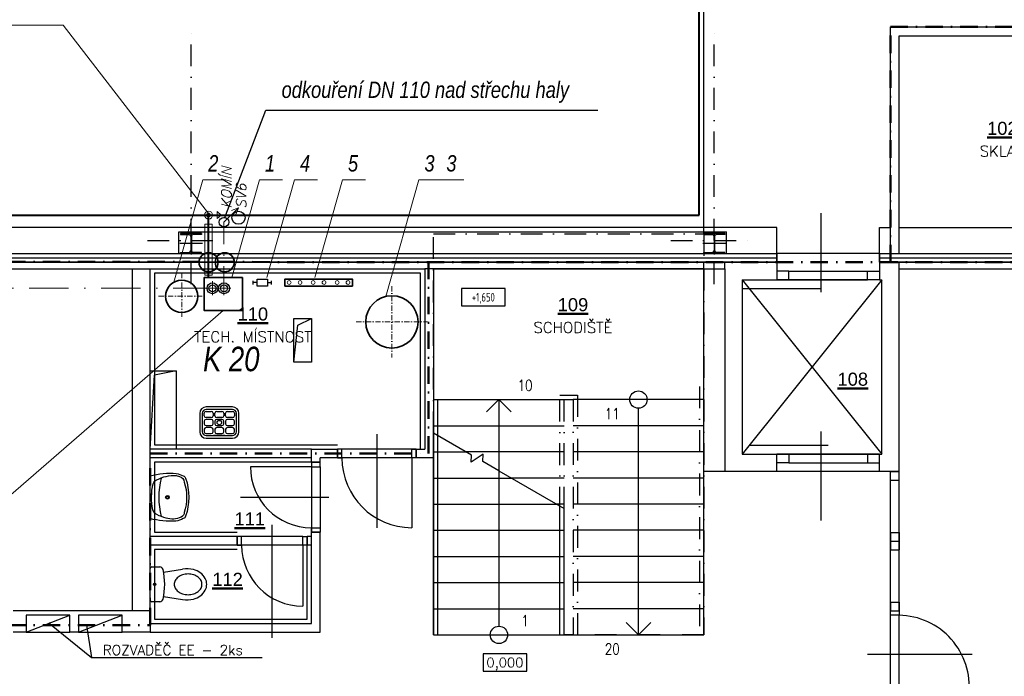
# Model space of a CAD drawing. Header units: millimetres. Extents: x 6435372 to 7248404, y 1559872 to 1886246.
# Tile 8 of 208: x 6549858 to 6561148, y 1766157 to 1773692. Entities that reach past the tile are written whole.
import ezdxf
from ezdxf.enums import TextEntityAlignment as Align

# ---------------------------------------------------------------- set-up
doc = ezdxf.new("R2010")
doc.units = ezdxf.units.MM
for name, pattern in [('DASHDOT', [1, 0.5, -0.25, 0, -0.25]), ('DASHDOT2', [11, 6, -2.5, 0, -2.5]), ('ČERCHOVANÁ', [1, 0.5, -0.25, 0, -0.25])]:
    doc.linetypes.add(name, pattern=pattern)
for name, color, linetype, lineweight in [('CKPOPISM', 8, 'Continuous', 50), ('CKPOPISM_POPIS', 8, 'Continuous', 25), ('LEGENDA', 7, 'Continuous', 0), ('plyn_popis', 7, 'Continuous', 18), ('plyn_potrubi', 40, 'PLYN2', 40), ('požární prostup', 240, 'Continuous', 35), ('požární úseky', 21, 'ČERCHOVANÁ', 50), ('UT-zařízení', 7, 'Continuous', 30)]:
    doc.layers.add(name, color=color, linetype=linetype, lineweight=lineweight)
doc.layers.add('matrice DPS', color=122, linetype='Continuous')
doc.layers.add('UT_popis', color=7, linetype='Continuous')
doc.styles.add('ARIAL', font='arial.ttf')
doc.styles.add('INDRA', font='ariali.ttf')
doc.styles.add('ISO', font='isocp.shx')
doc.styles.add('KURZIVA', font='italic__.ttf')
doc.styles.get("Standard").update_dxf_attribs({"font": 'romans.shx'})
doc.linetypes.add('IZOLACE_POLYSTYREN_PENOVY', pattern='A,0.001,[228,CADKON.SHX,S=0.1,R=0,X=0,Y=0],-2', length=2.001)
doc.linetypes.add('PLYN2', pattern='A,5,-0.5,["+",Standard,S=1,R=0,X=0,Y=-0.42],-1.2', length=6.7)
doc.dimstyles.new('CADKON$7', dxfattribs={"dimscale": 100, "dimtxt": 2.5, "dimasz": 2.5, "dimexe": 1.8, "dimexo": 5, "dimgap": 0.6, "dimtad": 1, "dimrnd": 1, "dimtxsty": 'Standard', "dimblk1": 'OBLIQUE', "dimblk2": 'OBLIQUE', "dimsah": 1, "dimcen": 2.5, "dimadec": 1, "dimazin": 2, "dimtfac": 1, "dimtdec": 4, "dimtix": 1, "dimtmove": 0, "dimatfit": 3, "dimldrblk": 'DOTSMALL', "dimfxl": 5, "dimfxlon": 1, "dimtfill": 1, "dimtolj": 1, "dimarcsym": 0})

# ---------------------------------------------------------------- blocks, each defined once
blk = doc.blocks.new('*U999')
at = {"color": 0, "linetype": 'ByBlock', "lineweight": -2}
blk.add_lwpolyline([(-5, -2), (5, -2), (5, 2), (-5, 2), (-5, -2)], dxfattribs=at)
blk = doc.blocks.new('CK_S_EXT_HEAHEA240')
for p, q in [((-120, 115), (120, 115)), ((-120, 115), (-120, 103)), ((120, 115), (120, 103)), ((-120, 103), (-24.75, 103)), ((-3.75, -82), (-3.75, 82)), ((3.75, -82), (3.75, 82)), ((120, 103), (24.75, 103)), ((-120, -115), (-120, -103)), ((-120, -103), (-24.75, -103)), ((120, -103), (24.75, -103)), ((120, -115), (120, -103)), ((-120, -115), (120, -115))]:
    blk.add_line(p, q)
for centre, start, end in [((-24.75, 82), 0, 90), ((24.75, 82), 90, 180), ((-24.75, -82), 270, 0), ((24.75, -82), 180, 270)]:
    blk.add_arc(centre, 21, start, end)
blk = doc.blocks.new('CKBL2112015092642', base_point=(98321, 67318))
blk = doc.blocks.new('CKBL2112615105543', base_point=(101423, 69100))
blk = doc.blocks.new('CKBL2010716104152', base_point=(90276, 66514))
blk = doc.blocks.new('CKBL2010716104200', base_point=(91930, 63875))
blk = doc.blocks.new('_Oblique')
at = {"color": 0, "lineweight": -2}
blk.add_line((-0.5, -0.5), (0.5, 0.5), dxfattribs=at)
blk = doc.blocks.new('*U1025')
at = {"color": 0, "linetype": 'ByBlock', "lineweight": -2}
blk.add_lwpolyline([(-5, -2), (5, -2), (5, 2), (-5, 2), (-5, -2)], dxfattribs=at)
blk = doc.blocks.new('CKBL2032316081219')
blk = doc.blocks.new('CKBL2032316081224')

msp = doc.modelspace()

# ---------------------------------------------------------------- linework, layer by layer
at = {"layer": 'matrice DPS', "ltscale": 500}
for p, q in [((6557703.2, 1771238), (6557703.2, 1793308)), ((6559843.2, 1771008), (6559843.2, 1773608)), ((6559843.2, 1773608), (6563943.2, 1773608)), ((6559943.2, 1771008), (6559943.2, 1773508)), ((6559943.2, 1773508), (6563943.2, 1773508)), ((6559043.2, 1771471.6), (6559043.2, 1770567)), ((6558538.2, 1771308), (6522003.2, 1771308)), ((6558538.2, 1771008), (6558538.2, 1771308)), ((6559718.2, 1771008), (6559718.2, 1771308)), ((6559718.2, 1771308), (6559843.2, 1771308)), ((6559943.2, 1771308), (6563643.2, 1771308)), ((6551683.2, 1771008), (6551683.2, 1771258)), ((6551683.2, 1771258), (6557963.2, 1771258)), ((6551823.2, 1771248), (6551823.2, 1770998)), ((6557823.2, 1771248), (6557823.2, 1770998)), ((6557963.2, 1771008), (6557963.2, 1771258)), ((6551953.2, 1771123), (6551693.2, 1771123)), ((6557953.2, 1771123), (6557693.2, 1771123)), ((6521703.2, 1771008), (6558538.2, 1771008)), ((6547103.2, 1771008), (6558538.2, 1771008)), ((6559718.2, 1771008), (6558538.2, 1771008)), ((6558538.2, 1770908), (6558538.2, 1771008)), ((6558538.2, 1771008), (6558538.2, 1770908)), ((6559718.2, 1771008), (6559843.2, 1771008)), ((6559718.2, 1770908), (6559718.2, 1771008)), ((6559718.2, 1771008), (6559718.2, 1770908)), ((6559718.2, 1771008), (6564043.2, 1771008)), ((6559943.2, 1771008), (6563943.2, 1771008)), ((6547103.2, 1770908), (6558538.2, 1770908)), ((6557943.2, 1770908), (6547433.2, 1770908)), ((6557703.2, 1770833), (6557703.2, 1770908)), ((6558538.2, 1770908), (6557943.2, 1770908)), ((6557943.2, 1770833), (6557943.2, 1770908)), ((6558538.2, 1770908), (6558538.2, 1770708)), ((6559718.2, 1770908), (6559718.2, 1770708)), ((6559843.2, 1770908), (6559718.2, 1770908)), ((6559718.2, 1770908), (6564043.2, 1770908)), ((6563713.2, 1770908), (6559843.2, 1770908)), ((6559943.2, 1770833), (6559943.2, 1770908)), ((6547433.2, 1770833), (6551153.2, 1770833)), ((6551153.2, 1766913), (6551153.2, 1770833)), ((6551153.2, 1770833), (6551353.2, 1770833)), ((6551353.2, 1770833), (6554503.2, 1770833)), ((6551353.2, 1768763), (6551353.2, 1770833)), ((6554603.2, 1770833), (6554503.2, 1770833)), ((6554503.2, 1770833), (6554503.2, 1768763)), ((6554503.2, 1770763), (6554503.2, 1770713)), ((6554603.2, 1770833), (6554603.2, 1768663)), ((6554603.2, 1770833), (6557943.2, 1770833)), ((6557703.2, 1768508), (6557703.2, 1770833)), ((6557943.2, 1770833), (6557943.2, 1768508)), ((6558678.2, 1770808), (6558538.2, 1770808)), ((6558538.2, 1770808), (6558538.2, 1770708)), ((6558678.2, 1770708), (6558678.2, 1770808)), ((6558678.2, 1770808), (6559578.2, 1770808)), ((6559578.2, 1770708), (6559578.2, 1770808)), ((6559578.2, 1770808), (6559718.2, 1770808)), ((6559718.2, 1770808), (6559718.2, 1770708)), ((6559943.2, 1770833), (6563713.2, 1770833)), ((6559943.2, 1768508), (6559943.2, 1770833)), ((6558143.2, 1770708), (6558143.2, 1768708)), ((6558143.2, 1770708), (6558538.2, 1770708)), ((6558143.2, 1770708), (6559743.2, 1768708)), ((6559743.2, 1770708), (6558143.2, 1768708)), ((6559718.2, 1770708), (6558538.2, 1770708)), ((6558538.2, 1770708), (6558678.2, 1770708)), ((6558543.2, 1770708), (6559543.2, 1770708)), ((6558678.2, 1770708), (6559578.2, 1770708)), ((6559718.2, 1770708), (6559578.2, 1770708)), ((6559718.2, 1770708), (6559743.2, 1770708)), ((6559743.2, 1768708), (6559743.2, 1770708)), ((6558143.2, 1770608), (6559043.2, 1770608)), ((6551353.2, 1768763), (6551353.2, 1769663)), ((6551353.2, 1769663), (6551653.2, 1769663)), ((6551353.2, 1768763), (6551403.2, 1769613)), ((6551653.2, 1769663), (6551403.2, 1769613)), ((6551653.2, 1769663), (6551653.2, 1768763)), ((6554603.2, 1769333), (6556103.2, 1769333)), ((6554603.2, 1769333), (6556103.2, 1769333)), ((6555353.2, 1769333), (6555211.9, 1769191.7)), ((6555353.2, 1769333), (6555494.4, 1769191.7)), ((6555353.2, 1769333), (6555353.2, 1766732.9)), ((6557703.2, 1769333), (6556203.2, 1769333)), ((6557703.2, 1769333), (6556203.2, 1769333)), ((6556953.2, 1766633), (6556953.2, 1769233.1)), ((6554603.2, 1769033), (6556103.2, 1769033)), ((6557703.2, 1769033), (6556203.2, 1769033)), ((6553953.2, 1768934.5), (6553953.2, 1767863)), ((6559043.2, 1768966.5), (6559043.2, 1767947.2)), ((6558228.2, 1768808), (6559128.2, 1768808)), ((6553203.2, 1768763), (6551353.2, 1768763)), ((6551353.2, 1768663), (6551353.2, 1768763)), ((6551653.2, 1768763), (6551353.2, 1768763)), ((6553203.2, 1768663), (6553203.2, 1768763)), ((6553203.2, 1768763), (6553503.2, 1768763)), ((6553203.2, 1768613), (6553203.2, 1768763)), ((6554403.2, 1768763), (6553503.2, 1768763)), ((6553503.2, 1768663), (6553503.2, 1768763)), ((6553553.2, 1768763), (6553503.2, 1768763)), ((6553503.2, 1768763), (6553503.2, 1768663)), ((6553553.2, 1768663), (6553553.2, 1768763)), ((6554353.2, 1768763), (6553553.2, 1768763)), ((6554353.2, 1768663), (6554353.2, 1768763)), ((6554353.2, 1768763), (6554403.2, 1768763)), ((6554403.2, 1768763), (6554503.2, 1768763)), ((6554403.2, 1768663), (6554403.2, 1768763)), ((6554403.2, 1768763), (6554403.2, 1768663)), ((6554603.2, 1768733), (6554975.3, 1768733)), ((6556103.2, 1768733), (6554975.3, 1768733)), ((6557703.2, 1768733), (6556203.2, 1768733)), ((6558143.2, 1768708), (6558538.2, 1768708)), ((6558453.2, 1768708), (6559633.2, 1768708)), ((6559718.2, 1768708), (6558538.2, 1768708)), ((6558538.2, 1768508), (6558538.2, 1768708)), ((6558538.2, 1768708), (6558678.2, 1768708)), ((6558538.2, 1768608), (6558538.2, 1768708)), ((6558678.2, 1768708), (6558678.2, 1768608)), ((6558678.2, 1768708), (6559578.2, 1768708)), ((6558718.2, 1768708), (6559718.2, 1768708)), ((6559718.2, 1768708), (6559578.2, 1768708)), ((6559578.2, 1768708), (6559578.2, 1768608)), ((6559718.2, 1768708), (6559743.2, 1768708)), ((6559718.2, 1768508), (6559718.2, 1768708)), ((6559718.2, 1768608), (6559718.2, 1768708)), ((6551353.2, 1767763), (6551353.2, 1768663)), ((6553203.2, 1768663), (6551353.2, 1768663)), ((6553203.2, 1768613), (6553303.2, 1768613)), ((6553203.2, 1768613), (6553203.2, 1767813)), ((6553203.2, 1768613), (6553203.2, 1768563)), ((6553303.2, 1768613), (6553203.2, 1768613)), ((6553503.2, 1768663), (6553303.2, 1768663)), ((6553303.2, 1768613), (6553303.2, 1768663)), ((6553303.2, 1768563), (6553303.2, 1768613)), ((6554403.2, 1768663), (6553503.2, 1768663)), ((6554403.2, 1768663), (6553503.2, 1768663)), ((6553503.2, 1768663), (6553553.2, 1768663)), ((6554353.2, 1768663), (6553553.2, 1768663)), ((6554403.2, 1768663), (6554353.2, 1768663)), ((6554353.2, 1768663), (6554353.2, 1767863)), ((6554603.2, 1768663), (6554403.2, 1768663)), ((6558678.2, 1768608), (6558538.2, 1768608)), ((6558678.2, 1768608), (6559578.2, 1768608)), ((6559578.2, 1768608), (6559718.2, 1768608)), ((6553203.2, 1768563), (6552503.2, 1768563)), ((6553203.2, 1768563), (6553203.2, 1767863)), ((6553203.2, 1768563), (6553303.2, 1768563)), ((6553303.2, 1768563), (6553303.2, 1767863)), ((6555353.2, 1768514.8), (6556103.2, 1768081.8)), ((6555353.2, 1768514.8), (6556103.2, 1768081.8)), ((6557943.2, 1768508), (6557703.2, 1768508)), ((6558538.2, 1768508), (6557943.2, 1768508)), ((6559718.2, 1768508), (6558538.2, 1768508)), ((6559943.2, 1768508), (6559718.2, 1768508)), ((6559843.2, 1768508), (6559943.2, 1768508)), ((6559843.2, 1768508), (6559943.2, 1768508)), ((6559843.2, 1766908), (6559843.2, 1768508)), ((6559843.2, 1768408), (6559843.2, 1768508)), ((6559843.2, 1768508), (6559943.2, 1768508)), ((6559943.2, 1766908), (6559943.2, 1768508)), ((6559943.2, 1768408), (6559943.2, 1768508)), ((6554603.2, 1768433), (6555494.9, 1768433)), ((6556103.2, 1768433), (6555494.9, 1768433)), ((6557703.2, 1768433), (6556203.2, 1768433)), ((6559843.2, 1767808), (6559843.2, 1768408)), ((6559843.2, 1768408), (6559943.2, 1768408)), ((6559943.2, 1767808), (6559943.2, 1768408)), ((6552389.6, 1768213), (6553403.2, 1768213)), ((6554603.2, 1768133), (6556014.5, 1768133)), ((6556103.2, 1768133), (6556014.5, 1768133)), ((6557703.2, 1768133), (6556203.2, 1768133)), ((6552753.2, 1766599.8), (6552753.2, 1767894)), ((6553203.2, 1767813), (6553203.2, 1767863)), ((6553203.2, 1767863), (6553303.2, 1767863)), ((6553203.2, 1767763), (6553203.2, 1767813)), ((6553203.2, 1767813), (6553303.2, 1767813)), ((6553303.2, 1767813), (6553203.2, 1767813)), ((6553303.2, 1767863), (6553303.2, 1767813)), ((6553303.2, 1766663), (6553303.2, 1767813)), ((6554603.2, 1767833), (6556103.2, 1767833)), ((6557703.2, 1767833), (6556203.2, 1767833)), ((6559843.2, 1767808), (6559943.2, 1767808)), ((6559843.2, 1767808), (6559843.2, 1767708)), ((6559943.2, 1767808), (6559943.2, 1767708)), ((6551353.2, 1767663), (6551353.2, 1767763)), ((6552353.2, 1767763), (6551353.2, 1767763)), ((6552353.2, 1767663), (6552353.2, 1767763)), ((6552403.2, 1767763), (6552353.2, 1767763)), ((6552353.2, 1767763), (6552353.2, 1767663)), ((6553103.2, 1767763), (6552403.2, 1767763)), ((6552403.2, 1767663), (6552403.2, 1767763)), ((6553103.2, 1767663), (6553103.2, 1767763)), ((6553103.2, 1767763), (6553153.2, 1767763)), ((6553203.2, 1767763), (6553153.2, 1767763)), ((6553153.2, 1767663), (6553153.2, 1767763)), ((6553153.2, 1767763), (6553153.2, 1767663)), ((6559843.2, 1767708), (6559943.2, 1767708)), ((6559843.2, 1767708), (6559843.2, 1767608)), ((6559943.2, 1767708), (6559943.2, 1767608)), ((6551353.2, 1766763), (6551353.2, 1767663)), ((6552353.2, 1767663), (6551353.2, 1767663)), ((6553153.2, 1767663), (6552353.2, 1767663)), ((6552353.2, 1767663), (6552403.2, 1767663)), ((6553103.2, 1767663), (6552403.2, 1767663)), ((6553153.2, 1767663), (6553103.2, 1767663)), ((6553103.2, 1767663), (6553103.2, 1766963)), ((6553203.2, 1767663), (6553153.2, 1767663)), ((6553203.2, 1766763), (6553203.2, 1767663)), ((6559843.2, 1767008), (6559843.2, 1767608)), ((6559843.2, 1767608), (6559943.2, 1767608)), ((6559943.2, 1767008), (6559943.2, 1767608)), ((6554603.2, 1767533), (6556103.2, 1767533)), ((6557703.2, 1767533), (6556203.2, 1767533)), ((6554603.2, 1767233), (6556103.2, 1767233)), ((6557703.2, 1767233), (6556203.2, 1767233)), ((6559843.2, 1767008), (6559943.2, 1767008)), ((6559843.2, 1767008), (6559843.2, 1766908)), ((6559943.2, 1767008), (6559943.2, 1766908)), ((6549783.2, 1766913), (6551153.2, 1766913)), ((6554603.2, 1766933), (6556103.2, 1766933)), ((6557703.2, 1766933), (6556203.2, 1766933)), ((6559843.2, 1766908), (6559943.2, 1766908)), ((6559843.2, 1766858), (6559843.2, 1766908)), ((6559843.2, 1766908), (6559943.2, 1766908)), ((6559843.2, 1766908), (6559943.2, 1766908)), ((6559843.2, 1766908), (6559943.2, 1766908)), ((6559943.2, 1766908), (6559943.2, 1766858)), ((6549933.2, 1766663), (6550433.2, 1766858)), ((6550433.2, 1766858), (6549933.2, 1766858)), ((6549933.2, 1766858), (6549933.2, 1766663)), ((6550433.2, 1766663), (6550433.2, 1766858)), ((6550533.2, 1766663), (6551033.2, 1766858)), ((6551033.2, 1766858), (6550533.2, 1766858)), ((6550533.2, 1766858), (6550533.2, 1766663)), ((6551033.2, 1766663), (6551033.2, 1766858)), ((6556953.2, 1766633), (6556811.9, 1766774.3)), ((6556953.2, 1766633), (6557094.4, 1766774.3)), ((6559843.2, 1765958), (6559843.2, 1766858)), ((6559943.2, 1766858), (6559843.2, 1766858)), ((6559843.2, 1765608), (6559843.2, 1766808)), ((6559943.2, 1765958), (6559943.2, 1766858)), ((6549933.2, 1766663), (6549783.2, 1766663)), ((6550533.2, 1766663), (6550433.2, 1766663)), ((6551353.2, 1766663), (6551033.2, 1766663)), ((6551353.2, 1766763), (6553203.2, 1766763)), ((6551353.2, 1766663), (6553303.2, 1766663)), ((6554603.2, 1766633), (6556103.2, 1766633)), ((6560779.2, 1766408), (6559579.2, 1766408))]:
    msp.add_line(p, q, dxfattribs=at)
at = {"layer": 'matrice DPS', "linetype": 'DASHDOT', "ltscale": 500}
for p, q in [((6551823.2, 1770658), (6551823.2, 1773658)), ((6557823.2, 1770658), (6557823.2, 1773658)), ((6551323.2, 1771158), (6552323.2, 1771158)), ((6557323.2, 1771158), (6558323.2, 1771158)), ((6557653.2, 1769483), (6557653.2, 1766633)), ((6557703.2, 1766633), (6556103.2, 1766633)), ((6557653.2, 1766633), (6557653.2, 1766633)), ((6557653.2, 1766633), (6557653.2, 1766633))]:
    msp.add_line(p, q, dxfattribs=at)
at = {"layer": 'matrice DPS', "linetype": 'Continuous', "ltscale": 500}
for p, q in [((6559843.2, 1771008), (6559943.2, 1771008)), ((6553203.2, 1767663), (6553203.2, 1767763)), ((6551153.2, 1766913), (6551353.2, 1766913)), ((6551353.2, 1766763), (6551353.2, 1766663))]:
    msp.add_line(p, q, dxfattribs=at)
at = {"layer": 'matrice DPS', "ltscale": 400}
for p, q in [((6553003.2, 1769763), (6553049.2, 1770185.9)), ((6553049.2, 1770185.9), (6553203.2, 1770263))]:
    msp.add_line(p, q, dxfattribs=at)
at = {"layer": 'matrice DPS', "linetype": 'ByBlock', "ltscale": 500}
for p, q in [((6551922.3, 1769174.4), (6551922.3, 1768964.4)), ((6551952.3, 1769174.4), (6551952.3, 1768964.4)), ((6551974.8, 1769146.9), (6551974.8, 1769176.9)), ((6551994.8, 1769196.9), (6552054.8, 1769196.9)), ((6552297.3, 1769249.4), (6551997.3, 1769249.4)), ((6552297.3, 1769219.4), (6551997.3, 1769219.4)), ((6552074.8, 1769176.9), (6552074.8, 1769146.9)), ((6552097.3, 1769146.9), (6552097.3, 1769176.9)), ((6552117.3, 1769196.9), (6552177.3, 1769196.9)), ((6552197.3, 1769176.9), (6552197.3, 1769146.9)), ((6552219.8, 1769146.9), (6552219.8, 1769176.9)), ((6552239.8, 1769196.9), (6552299.8, 1769196.9)), ((6552319.8, 1769176.9), (6552319.8, 1769146.9)), ((6552342.3, 1768964.4), (6552342.3, 1769174.4)), ((6552372.3, 1768964.4), (6552372.3, 1769174.4)), ((6551974.8, 1769084.4), (6551974.8, 1769054.4)), ((6552054.8, 1769126.9), (6551994.8, 1769126.9)), ((6552054.8, 1769104.4), (6551994.8, 1769104.4)), ((6551994.8, 1769034.4), (6552054.8, 1769034.4)), ((6552074.8, 1769054.4), (6552074.8, 1769084.4)), ((6552097.3, 1769084.4), (6552097.3, 1769054.4)), ((6552177.3, 1769126.9), (6552117.3, 1769126.9)), ((6552177.3, 1769104.4), (6552117.3, 1769104.4)), ((6552117.3, 1769034.4), (6552177.3, 1769034.4)), ((6552197.3, 1769054.4), (6552197.3, 1769084.4)), ((6552219.8, 1769084.4), (6552219.8, 1769054.4)), ((6552299.8, 1769126.9), (6552239.8, 1769126.9)), ((6552299.8, 1769104.4), (6552239.8, 1769104.4)), ((6552239.8, 1769034.4), (6552299.8, 1769034.4)), ((6552319.8, 1769054.4), (6552319.8, 1769084.4)), ((6551974.8, 1768991.9), (6551974.8, 1768961.9)), ((6552054.8, 1769011.9), (6551994.8, 1769011.9)), ((6551994.8, 1768941.9), (6552054.8, 1768941.9)), ((6551997.3, 1768919.4), (6552297.3, 1768919.4)), ((6552074.8, 1768961.9), (6552074.8, 1768991.9)), ((6552082.3, 1768919.4), (6552212.3, 1768919.4)), ((6552082.3, 1768919.4), (6552082.3, 1768919.4)), ((6552212.3, 1768919.4), (6552082.3, 1768919.4)), ((6552097.3, 1768991.9), (6552097.3, 1768961.9)), ((6552177.3, 1769011.9), (6552117.3, 1769011.9)), ((6552117.3, 1768941.9), (6552177.3, 1768941.9)), ((6552197.3, 1768961.9), (6552197.3, 1768991.9)), ((6552212.3, 1768919.4), (6552212.3, 1768919.4)), ((6552219.8, 1768991.9), (6552219.8, 1768961.9)), ((6552299.8, 1769011.9), (6552239.8, 1769011.9)), ((6552239.8, 1768941.9), (6552299.8, 1768941.9)), ((6552319.8, 1768961.9), (6552319.8, 1768991.9)), ((6551997.3, 1768889.4), (6552297.3, 1768889.4)), ((6551353.2, 1767033.3), (6551353.2, 1767392.7)), ((6551373.3, 1767412.8), (6551463.2, 1767412.8)), ((6551508.3, 1767353), (6551726.8, 1767386.4)), ((6551463.2, 1767013.2), (6551373.3, 1767013.2)), ((6551508.3, 1767073), (6551726.8, 1767039.6))]:
    msp.add_line(p, q, dxfattribs=at)
at = {"layer": 'matrice DPS', "linetype": 'DASHDOT', "ltscale": 500}
for points in [[(6554603.2, 1768947.8), (6554603.2, 1771233), (6557703.2, 1771233), (6557703.2, 1770908)], [(6557703.2, 1770833), (6557703.2, 1766633), (6557703.2, 1766633)], [(6556053.2, 1768081.8), (6556053.2, 1769383), (6556253.2, 1769383), (6556253.2, 1766633), (6556253.2, 1766633)], [(6556103.2, 1768081.8), (6556103.2, 1769333), (6556203.2, 1769333), (6556203.2, 1766633), (6556203.2, 1766633)]]:
    msp.add_lwpolyline(points, dxfattribs=at)
at = {"layer": 'matrice DPS', "linetype": 'IZOLACE_POLYSTYREN_PENOVY', "ltscale": 500}
for points in [[(6547103.2, 1770958), (6558538.2, 1770958)], [(6559718.2, 1770958), (6564043.2, 1770958)]]:
    msp.add_lwpolyline(points, dxfattribs=at)
at = {"layer": 'matrice DPS', "ltscale": 500}
for points in [[(6554453.2, 1768763), (6554453.2, 1770783), (6551403.2, 1770783), (6551403.2, 1768813), (6553503.2, 1768813)], [(6554603.2, 1766633), (6557703.2, 1766633), (6557703.2, 1770833), (6554603.2, 1770833), (6554603.2, 1766633)], [(6554653.2, 1766633), (6554653.2, 1766633), (6554653.2, 1769333)], [(6555353.2, 1768514.8), (6555168.1, 1768621.7), (6555173.1, 1768705.4), (6555033.2, 1768613), (6555038.2, 1768696.7), (6554603.2, 1768947.8)], [(6555353.2, 1768514.8), (6555168.1, 1768621.7), (6555173.1, 1768705.4), (6555033.2, 1768613), (6555038.2, 1768696.7), (6554603.2, 1768947.8)], [(6554603.2, 1766633), (6554603.2, 1766633), (6554603.2, 1768947.8)], [(6553203.2, 1768613), (6553082.5, 1768613), (6553082.5, 1768613), (6551403.2, 1768613), (6551403.2, 1767813), (6552353.2, 1767813)], [(6556053.2, 1766633), (6556053.2, 1768099.1)], [(6556103.2, 1766633), (6556103.2, 1766633), (6556103.2, 1768081.8)], [(6552353.2, 1767613), (6551403.2, 1767613), (6551403.2, 1766813), (6553153.2, 1766813), (6553153.2, 1767663)]]:
    msp.add_lwpolyline(points, dxfattribs=at)
at = {"layer": 'matrice DPS', "ltscale": 400}
msp.add_lwpolyline([(6553003.2, 1770263), (6553203.2, 1770263), (6553203.2, 1769763), (6553003.2, 1769763)], close=True, dxfattribs=at)
at = {"layer": 'matrice DPS', "linetype": 'ByBlock', "ltscale": 500}
for points in [[(6551353.2, 1768457.8, -0.0779315), (6551654.1, 1768486.2, -0.0680309), (6551734.4, 1768457.1, -0.2449622), (6551760.9, 1768431.4, -0.1652428), (6551760.9, 1767993.4, -0.2447516), (6551734.4, 1767967.7, -0.0729642), (6551648.1, 1767937.4, -0.0733034), (6551353.2, 1767967)], [(6551430, 1768412.1, -0.1391699), (6551650.7, 1768461.3), (6551689.2, 1768450, -0.3095362), (6551745.9, 1768387, -0.1500095), (6551745.9, 1768037.4, -0.2874807), (6551709.1, 1767984.9, -0.1904674), (6551536.9, 1767972.7, -0.0477801), (6551430, 1768012.7, -0.2252671), (6551386, 1768067.5, -0.1173255), (6551389.1, 1768367.1, -0.1890594), (6551427.8, 1768411)]]:
    msp.add_lwpolyline(points, format="xyb", close=True, dxfattribs=at)
msp.add_lwpolyline([(6551480.8, 1768432.9, 0.1253275), (6551480.8, 1767990.8)], format="xyb", dxfattribs=at)
at = {"layer": 'matrice DPS', "ltscale": 500}
for points in [[(6549933.2, 1766663), (6550433.2, 1766663), (6550433.2, 1766858), (6549933.2, 1766858)], [(6550533.2, 1766663), (6551033.2, 1766663), (6551033.2, 1766858), (6550533.2, 1766858)]]:
    msp.add_lwpolyline(points, close=True, dxfattribs=at)
for centre, radius in [((6552200.8, 1771368.8), 55), ((6552367.5, 1771419.2), 75), ((6556953.2, 1769333), 99.9), ((6555353.2, 1766633), 99.9), ((6555353.2, 1766633), 0.000000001)]:
    msp.add_circle(centre, radius, dxfattribs=at)
at = {"layer": 'matrice DPS', "linetype": 'ByBlock', "ltscale": 500}
for centre, radius in [((6552147.3, 1769069.4), 25), ((6551552.1, 1768212.4), 20.4), ((6551552.1, 1768212.4), 13.9), ((6551406.2, 1767213), 12.8)]:
    msp.add_circle(centre, radius, dxfattribs=at)
for centre, radius, start, end in [((6551997.3, 1769174.4), 75, 90, 180), ((6551997.3, 1769174.4), 45, 90, 180), ((6551994.8, 1769176.9), 20, 90, 180), ((6551994.8, 1769146.9), 20, 180, 270), ((6552054.8, 1769176.9), 20, 0, 90), ((6552054.8, 1769146.9), 20, 270, 0), ((6552117.3, 1769176.9), 20, 90, 180), ((6552117.3, 1769146.9), 20, 180, 270), ((6552177.3, 1769176.9), 20, 0, 90), ((6552177.3, 1769146.9), 20, 270, 0), ((6552239.8, 1769176.9), 20, 90, 180), ((6552239.8, 1769146.9), 20, 180, 270), ((6552297.3, 1769174.4), 75, 0, 90), ((6552297.3, 1769174.4), 45, 0, 90), ((6552299.8, 1769176.9), 20, 0, 90), ((6552299.8, 1769146.9), 20, 270, 0), ((6551994.8, 1769084.4), 20, 90, 180), ((6551994.8, 1769054.4), 20, 180, 270), ((6552054.8, 1769084.4), 20, 0, 90), ((6552054.8, 1769054.4), 20, 270, 0), ((6552117.3, 1769084.4), 20, 90, 180), ((6552117.3, 1769054.4), 20, 180, 270), ((6552177.3, 1769084.4), 20, 0, 90), ((6552177.3, 1769054.4), 20, 270, 0), ((6552239.8, 1769084.4), 20, 90, 180), ((6552239.8, 1769054.4), 20, 180, 270), ((6552299.8, 1769084.4), 20, 0, 90), ((6552299.8, 1769054.4), 20, 270, 0), ((6551997.3, 1768964.4), 75, 180, 270), ((6551997.3, 1768964.4), 45, 180, 270), ((6551994.8, 1768991.9), 20, 90, 180), ((6551994.8, 1768961.9), 20, 180, 270), ((6552054.8, 1768991.9), 20, 0, 90), ((6552054.8, 1768961.9), 20, 270, 0), ((6552117.3, 1768991.9), 20, 90, 180), ((6552117.3, 1768961.9), 20, 180, 270), ((6552177.3, 1768991.9), 20, 0, 90), ((6552177.3, 1768961.9), 20, 270, 0), ((6552239.8, 1768991.9), 20, 90, 180), ((6552239.8, 1768961.9), 20, 180, 270), ((6552297.3, 1768964.4), 75, 270, 0), ((6552297.3, 1768964.4), 45, 270, 0), ((6552299.8, 1768991.9), 20, 0, 90), ((6552299.8, 1768961.9), 20, 270, 0), ((6551373.3, 1767392.7), 20.1, 90, 180), ((6551463.2, 1767372.6), 40.2, 12.60811, 90), ((6550749.7, 1767213), 771.3, 347.39189, 12.60811), ((6551779.4, 1767042.5), 348, 78.11757, 98.69848), ((6551798.8, 1767175.1), 214.4, 29.47633, 75.89811), ((6551720, 1767213), 89.4, 151.71247, 180), ((6551753.5, 1767195), 127.4, 127.58474, 151.71247), ((6551775.3, 1767166.7), 163.2, 107.68289, 127.58474), ((6551789.5, 1767122.1), 210, 90, 107.68289), ((6551789.5, 1767122.1), 210, 72.31711, 90), ((6551803.7, 1767166.7), 163.2, 52.41526, 72.31711), ((6551825.5, 1767195), 127.4, 28.28753, 52.41526), ((6551859, 1767213), 89.4, 0, 28.28753), ((6551865.6, 1767213), 137.6, 0, 29.40689), ((6551720, 1767213), 89.4, 180, 208.28753), ((6551753.5, 1767231), 127.4, 208.28753, 232.41526), ((6551775.3, 1767259.3), 163.2, 232.41526, 252.31711), ((6551798.8, 1767250.9), 214.4, 284.10189, 330.52367), ((6551803.7, 1767259.3), 163.2, 287.68289, 307.58474), ((6551825.5, 1767231), 127.4, 307.58474, 331.71247), ((6551859, 1767213), 89.4, 331.71247, 0), ((6551865.6, 1767213), 137.6, 330.59311, 0), ((6551373.3, 1767033.3), 20.1, 180, 270), ((6551463.2, 1767053.4), 40.2, 270, 347.39189), ((6551789.5, 1767304), 210, 252.31711, 270), ((6551779.4, 1767383.6), 348, 261.30152, 281.88243), ((6551789.5, 1767304), 210, 270, 287.68289)]:
    msp.add_arc(centre, radius, start, end, dxfattribs=at)
at = {"layer": 'matrice DPS', "ltscale": 500}
for centre, radius, start, end in [((6554353.2, 1768663), 800, 180, 270), ((6553203.2, 1768563), 700, 180, 270), ((6553103.2, 1767663), 700, 180, 270), ((6559927.8, 1766038.8), 819.4, 354.34379, 88.92328)]:
    msp.add_arc(centre, radius, start, end, dxfattribs=at)
at = {"layer": 'plyn_popis', "ltscale": 400}
for p, q in [((6543811.5, 1773620.4), (6550356.5, 1773628.3)), ((6550356.5, 1773628.3), (6552024.3, 1771466.4)), ((6552121.3, 1771489.9), (6552121.3, 1771449.4)), ((6552121.3, 1771489.9), (6552166.7, 1771449.4)), ((6552121.3, 1771409), (6552121.3, 1771449.4)), ((6552121.3, 1771409), (6552166.7, 1771449.4)), ((6547659.4, 1766421), (6552191.7, 1770355))]:
    msp.add_line(p, q, dxfattribs=at)
msp.add_lwpolyline([(6551980, 1771344.9), (6552066.1, 1771344.9), (6552066.1, 1770759), (6551980, 1770759)], close=True, dxfattribs=at)
msp.add_circle((6552024.3, 1771449.4), 45.3, dxfattribs=at)
at = {"layer": 'plyn_potrubi', "ltscale": 400}
for p, q in [((6557650.6, 1771449.4), (6557650.6, 1786030.8)), ((6522098, 1771449.4), (6557650.6, 1771449.4)), ((6552024.3, 1770733), (6552024.3, 1771449.4))]:
    msp.add_line(p, q, dxfattribs=at)
msp.add_circle((6552024.3, 1771449.4), 17, dxfattribs=at)
at = {"layer": 'požární prostup', "ltscale": 400}
for centre in [(6552024.3, 1770908), (6552209.3, 1770908)]:
    msp.add_circle(centre, 109.4, dxfattribs=at)
at = {"layer": 'požární úseky', "ltscale": 400}
for p, q in [((6559843.2, 1773608), (6563823.2, 1773608)), ((6559843.2, 1770908), (6559843.2, 1773608)), ((6547323.2, 1770913), (6563823.2, 1770908)), ((6554547, 1768713), (6554547, 1770908)), ((6551353.2, 1766744.7), (6551353.2, 1768713)), ((6551353.2, 1768713), (6554547, 1768713)), ((6547323.2, 1766744.7), (6551353.2, 1766744.7))]:
    msp.add_line(p, q, dxfattribs=at)
at = {"layer": 'UT-zařízení', "lineweight": 18, "ltscale": 400}
for p, q in [((6552200.8, 1771368.8), (6552366.7, 1771534.8)), ((6552200.8, 1771368.8), (6552366.7, 1771534.8)), ((6552366.7, 1771534.8), (6552288.1, 1771503.4)), ((6552366.7, 1771534.8), (6552288.1, 1771503.4)), ((6552366.7, 1771534.8), (6552335.4, 1771456.2)), ((6552366.7, 1771534.8), (6552335.4, 1771456.2)), ((6552068.7, 1770529.7), (6552068.7, 1770690.4)), ((6552200.8, 1770529.7), (6552200.8, 1770690.4)), ((6551988.4, 1770610), (6552149.1, 1770610)), ((6552120.4, 1770610), (6552281.1, 1770610))]:
    msp.add_line(p, q, dxfattribs=at)
at = {"layer": 'UT-zařízení', "linetype": 'DASHDOT2', "lineweight": 18, "ltscale": 50}
msp.add_line((6552200.8, 1770565), (6552200.8, 1771368.8), dxfattribs=at)
at = {"layer": 'UT-zařízení', "linetype": 'DASHDOT2', "lineweight": 18, "ltscale": 10}
for p, q in [((6551716.2, 1770784.4), (6551716.2, 1770250.6)), ((6554125.4, 1770633.1), (6554125.4, 1769815.4)), ((6551449.3, 1770517.5), (6551983, 1770517.5)), ((6553716.5, 1770224.3), (6554534.2, 1770224.3))]:
    msp.add_line(p, q, dxfattribs=at)
at = {"layer": 'UT-zařízení', "ltscale": 400}
for p, q in [((6552534.9, 1770653.6), (6552534.9, 1770693.8)), ((6552581.1, 1770675.5), (6552534.9, 1770675.5)), ((6552701.1, 1770675.5), (6552747.4, 1770675.5)), ((6552747.4, 1770654.3), (6552747.4, 1770694.5))]:
    msp.add_line(p, q, dxfattribs=at)
at = {"layer": 'UT-zařízení', "linetype": 'DASHDOT2', "lineweight": 18, "ltscale": 75}
msp.add_line((6552068.7, 1770610), (6547103.2, 1770610), dxfattribs=at)
at = {"layer": 'UT-zařízení', "lineweight": 35}
msp.add_lwpolyline([(6552411.7, 1770355), (6551971.7, 1770355), (6551971.7, 1770733), (6552411.7, 1770733)], close=True, dxfattribs=at)
at = {"layer": 'UT-zařízení', "ltscale": 400}
msp.add_lwpolyline([(6552701.1, 1770715.5), (6552701.1, 1770635.5), (6552581.1, 1770635.5), (6552581.1, 1770715.5)], close=True, dxfattribs=at)
at = {"layer": 'UT-zařízení', "lineweight": 35, "elevation": -19}
msp.add_lwpolyline([(6552898.4, 1770635.5), (6553673.4, 1770635.5), (6553673.4, 1770715.5), (6552898.4, 1770715.5)], close=True, dxfattribs=at)
at = {"layer": 'UT-zařízení', "ltscale": 400}
for centre, radius in [((6552200.8, 1771368.8), 55), ((6552200.8, 1771368.8), 55), ((6552068.7, 1770610), 62.5), ((6552068.7, 1770610), 40), ((6552200.8, 1770610), 62.5), ((6552200.8, 1770610), 40)]:
    msp.add_circle(centre, radius, dxfattribs=at)
at = {"layer": 'UT-zařízení', "lineweight": 35}
for centre, radius in [((6551716.2, 1770517.5), 185), ((6554125.4, 1770224.3), 300)]:
    msp.add_circle(centre, radius, dxfattribs=at)
at = {"layer": 'UT-zařízení', "lineweight": 18, "ltscale": 200}
for centre in [(6552948.4, 1770675.5, -19), (6553073.4, 1770675.5, -19), (6553223.4, 1770675.5, -19), (6553348.4, 1770675.5, -19), (6553498.4, 1770675.5, -19), (6553623.4, 1770675.5, -19)]:
    msp.add_circle(centre, 21.8, dxfattribs=at)
at = {"layer": 'UT_popis', "ltscale": 400}
for p, q in [((6552210.5, 1771423), (6552680.4, 1772653.3)), ((6552210.5, 1771423), (6552680.4, 1772653.3)), ((6552680.4, 1772653.3), (6556488.5, 1772653.3)), ((6552680.4, 1772653.3), (6555536.5, 1772653.3))]:
    msp.add_line(p, q, dxfattribs=at)
at = {"layer": 'UT_popis', "lineweight": 18, "ltscale": 400}
for p, q in [((6551956.5, 1771854.7), (6551624.7, 1770678.3)), ((6551956.5, 1771854.7), (6552222.6, 1771854.7)), ((6551956.5, 1771854.7), (6552222.6, 1771854.7)), ((6552606.8, 1771854.7), (6552290.5, 1770733)), ((6552606.8, 1771854.7), (6552873, 1771854.7)), ((6552606.8, 1771854.7), (6552873, 1771854.7)), ((6553008, 1771854.7), (6552691.6, 1770733)), ((6553008, 1771854.7), (6553274.1, 1771854.7)), ((6553008, 1771854.7), (6553274.1, 1771854.7)), ((6553558.3, 1771854.7), (6553242, 1770733)), ((6553558.3, 1771854.7), (6553824.5, 1771854.7)), ((6553558.3, 1771854.7), (6553824.5, 1771854.7)), ((6554435.2, 1771854.7), (6554057.8, 1770516.5)), ((6554435.2, 1771854.7), (6554701.3, 1771854.7)), ((6554686.3, 1771854.7), (6554952.4, 1771854.7))]:
    msp.add_line(p, q, dxfattribs=at)

# ---------------------------------------------------------------- block references
at = {"layer": 'matrice DPS', "ltscale": 500}
ref = msp.add_blockref('CKBL2112615105543', (6561125.8, 1772120.1), dxfattribs=dict(at, xscale=0.5, yscale=0.5, zscale=0.5))
ref.add_attrib('JMENO', 'SKLAD', dxfattribs={"layer": 'CKPOPISM_POPIS', "height": 125}).set_placement((6561125.8, 1772120.1), align=Align.CENTER)
ref.add_attrib('CISLO', '%%U102', dxfattribs={"layer": 'CKPOPISM', "height": 150, "style": 'ARIAL'}).set_placement((6561125.8, 1772370.1), align=Align.CENTER)
at = {"layer": 'matrice DPS', "ltscale": 500, "rotation": 180}
for p in [(6551823.2, 1771123), (6557823.2, 1771123)]:
    msp.add_blockref('CK_S_EXT_HEAHEA240', p, dxfattribs=at)
at = {"layer": 'matrice DPS', "ltscale": 500}
ref = msp.add_blockref('*U999', (6555174.9, 1770507.5), dxfattribs=dict(at, xscale=50, yscale=50, zscale=50))
ref.add_attrib('Výška', '+1,650', dxfattribs={"layer": '0', "color": 0, "linetype": 'ByBlock', "lineweight": -2, "height": 100, "style": 'ISO', "width": 0.8}).set_placement((6555174.9, 1770507.5), align=Align.MIDDLE_CENTER)
ref = msp.add_blockref('CKBL2032316081219', (6556202.3, 1770096.9), dxfattribs=at)
ref.add_attrib('CISLO', '%%U109', dxfattribs={"layer": 'CKPOPISM', "height": 150, "style": 'ARIAL'}).set_placement((6556202.3, 1770346.9), align=Align.CENTER)
ref.add_attrib('JMENO', 'SCHODIŠTĚ', dxfattribs={"layer": 'CKPOPISM_POPIS', "height": 125}).set_placement((6556202.3, 1770096.9), align=Align.CENTER)
ref = msp.add_blockref('CKBL2032316081224', (6552531.7, 1769989.7), dxfattribs=at)
ref.add_attrib('CISLO', '%%U110', dxfattribs={"layer": 'CKPOPISM', "height": 150, "style": 'ARIAL'}).set_placement((6552531.7, 1770239.7), align=Align.CENTER)
ref.add_attrib('JMENO', 'TECH. MÍSTNOST', dxfattribs={"layer": 'CKPOPISM_POPIS', "height": 125}).set_placement((6552531.7, 1769989.7), align=Align.CENTER)
ref = msp.add_blockref('CKBL2112015092642', (6559410.9, 1769491.8), dxfattribs=dict(at, xscale=0.5, yscale=0.5, zscale=0.5))
ref.add_attrib('CISLO', '%%U108', dxfattribs={"layer": 'CKPOPISM', "height": 150, "style": 'ARIAL'}).set_placement((6559410.9, 1769491.8), align=Align.CENTER)
ref = msp.add_blockref('CKBL2010716104152', (6552496.5, 1767888.4), dxfattribs=dict(at, xscale=0.5, yscale=0.5, zscale=0.5))
ref.add_attrib('CISLO', '%%U111', dxfattribs={"layer": 'CKPOPISM', "height": 150, "style": 'ARIAL'}).set_placement((6552496.5, 1767888.4), align=Align.CENTER)
ref = msp.add_blockref('CKBL2010716104200', (6552241.7, 1767195), dxfattribs=dict(at, xscale=0.5, yscale=0.5, zscale=0.5))
ref.add_attrib('CISLO', '%%U112', dxfattribs={"layer": 'CKPOPISM', "height": 150, "style": 'ARIAL'}).set_placement((6552241.7, 1767195), align=Align.CENTER)
ref = msp.add_blockref('*U1025', (6555421.8, 1766315.9), dxfattribs=dict(at, xscale=50, yscale=50, zscale=50))
ref.add_attrib('Výška', '0,000', dxfattribs={"layer": '0', "color": 0, "linetype": 'ByBlock', "lineweight": -2, "height": 110}).set_placement((6555421.8, 1766315.9), align=Align.MIDDLE_CENTER)

# ---------------------------------------------------------------- texts
at = {"layer": 'LEGENDA', "ltscale": 400, "style": 'INDRA', "width": 0.8}
msp.add_text('odkouření DN 110 nad střechu haly', height=187.5, dxfattribs=at).set_placement((6552861.2, 1772793.7))
at = {"layer": 'matrice DPS', "ltscale": 500, "style": 'KURZIVA'}
for s, p in [('KOMÍN', (6552285.6, 1771524.1)), ('SV6', (6552456.2, 1771524.1))]:
    msp.add_text(s, height=115, rotation=90, dxfattribs=at).set_placement(p)
at = {"layer": 'matrice DPS', "ltscale": 500, "width": 0.8}
for s, p in [('10', (6555653.2, 1769495.5)), ('11', (6556653.2, 1769170.5)), ('1', (6555653.2, 1766795.5)), ('20', (6556653.2, 1766470.5))]:
    msp.add_text(s, height=125, dxfattribs=at).set_placement(p, align=Align.MIDDLE)
at = {"layer": 'matrice DPS', "ltscale": 500, "insert": (6550809.7, 1766401.6), "char_height": 115, "attachment_point": 7}
msp.add_mtext('ROZVADĚČ EE - 2ks', dxfattribs=at)
at = {"layer": 'plyn_popis', "linetype": 'Continuous', "style": 'INDRA', "width": 0.8}
msp.add_text('K 20', height=281.25, dxfattribs=at).set_placement((6551960.9, 1769658, 12523.2))
at = {"layer": 'UT_popis', "linetype": 'Continuous', "style": 'INDRA', "width": 0.8}
for s, p in [('2', (6552020, 1771949.8)), ('1', (6552670.4, 1771949.8)), ('4', (6553071.5, 1771949.8)), ('5', (6553621.9, 1771949.8)), ('3', (6554498.7, 1771949.8))]:
    msp.add_text(s, height=187.5, dxfattribs=at).set_placement(p)
at = {"layer": 'UT_popis', "ltscale": 400, "style": 'INDRA', "width": 0.8}
for s, p in [('2', (6552020, 1771949.8)), ('1', (6552670.4, 1771949.8)), ('4', (6553071.5, 1771949.8)), ('5', (6553621.9, 1771949.8)), ('3', (6554749.8, 1771949.8))]:
    msp.add_text(s, height=187.5, dxfattribs=at).set_placement(p)

# ---------------------------------------------------------------- leaders
at = {"layer": 'matrice DPS', "ltscale": 500, "annotation_type": 0, "has_hookline": 1, "hookline_direction": 0, "text_width": 1829}
for points in [[(6550199, 1766764), (6550679.7, 1766371.6), (6550779.7, 1766371.6)], [(6550623, 1766743.2), (6550679.7, 1766371.6), (6550779.7, 1766371.6)]]:
    msp.add_leader(points, dimstyle='CADKON$7', override={"dimscale": 50, "dimtxt": 2.3, "dimasz": 2, "dimfxl": 1, "dimfxlon": 0}, dxfattribs=at)

doc.saveas('drawing.dxf')
